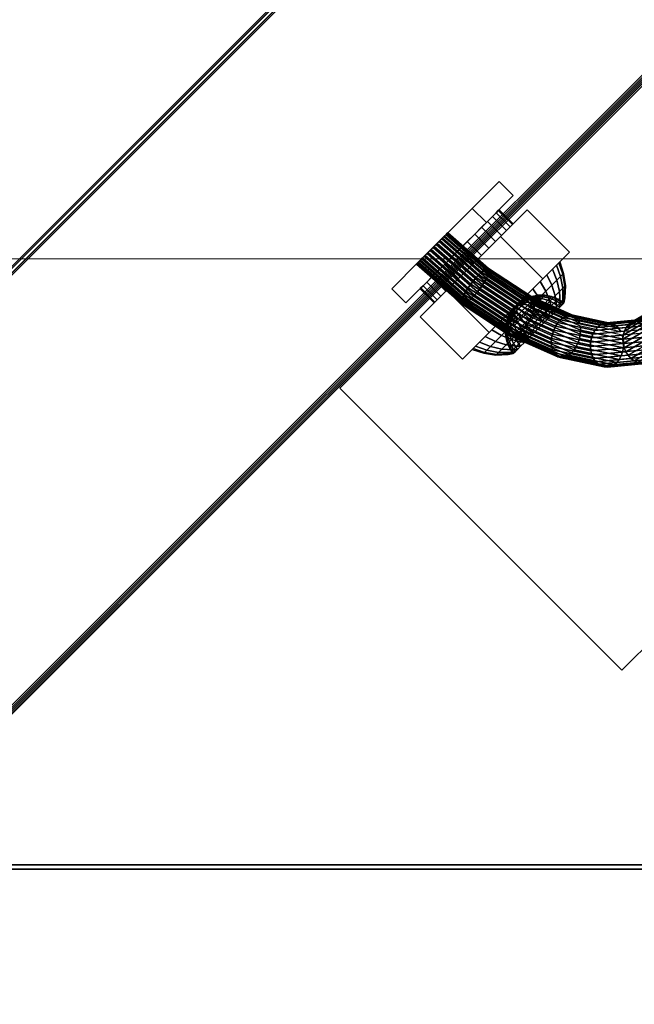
# Model space of a CAD drawing. Header units: millimetres. Extents: x -47038 to 86296, y -75637 to 48966.
# Tile 10 of 174: x -32576 to -32437, y -59388 to -59166. Entities that reach past the tile are written whole.
import ezdxf

# ---------------------------------------------------------------- set-up
doc = ezdxf.new("R2010")
doc.units = ezdxf.units.MM
doc.layers.add('410-K Osie główne_Nr_pióra__95', color=7, linetype='Continuous', lineweight=20, true_color=0x7c7c7c)
doc.layers.add('WM_urządzenia', color=6, linetype='Continuous')
doc.layers.add('XREF', color=8, linetype='Continuous', lineweight=9)

# ---------------------------------------------------------------- blocks, each defined once
blk = doc.blocks.new('QMODEL_9fe9ba68_e395_459a_b4eb_8e655886be56')
at = {"color": 253, "invisible_edges": 15}
for points in [[(308.947363, 61.453451, -446), (519.5, 519.5, -446), (519.5, -519.5, -446)], [(308.947363, 61.453451, -448), (519.5, 519.5, -448), (519.5, -519.5, -448)], [(315, 0, -446), (308.947363, 61.453451, -446), (519.5, -519.5, -446)], [(315, 0, -448), (308.947363, 61.453451, -448), (519.5, -519.5, -448)], [(308.947363, -61.453451, -446), (315, 0, -446), (519.5, -519.5, -446)], [(308.947363, -61.453451, -448), (315, 0, -448), (519.5, -519.5, -448)], [(291.022053, -120.545281, -446), (308.947363, -61.453451, -446), (519.5, -519.5, -446)], [(291.022053, -120.545281, -448), (308.947363, -61.453451, -448), (519.5, -519.5, -448)], [(261.912928, -175.004623, -446), (291.022053, -120.545281, -446), (519.5, -519.5, -446)], [(261.912928, -175.004623, -448), (291.022053, -120.545281, -448), (519.5, -519.5, -448)], [(222.738636, -222.738636, -446), (261.912928, -175.004623, -446), (519.5, -519.5, -446)], [(222.738636, -222.738636, -448), (261.912928, -175.004623, -448), (519.5, -519.5, -448)], [(175.004623, -261.912928, -446), (222.738636, -222.738636, -446), (519.5, -519.5, -446)], [(175.004623, -261.912928, -448), (222.738636, -222.738636, -448), (519.5, -519.5, -448)], [(120.545281, -291.022053, -446), (175.004623, -261.912928, -446), (519.5, -519.5, -446)], [(120.545281, -291.022053, -448), (175.004623, -261.912928, -448), (519.5, -519.5, -448)], [(61.453451, -308.947363, -446), (120.545281, -291.022053, -446), (519.5, -519.5, -446)], [(61.453451, -308.947363, -448), (120.545281, -291.022053, -448), (519.5, -519.5, -448)], [(61.453451, -308.947363, -446), (519.5, -519.5, -446), (-519.5, -519.5, -446)], [(61.453451, -308.947363, -448), (519.5, -519.5, -448), (-519.5, -519.5, -448)], [(-518.5, -518.5, -486), (-519.5, -519.5, -486), (519.5, -519.5, -486)], [(-518.5, -518.5, -448), (-519.5, -519.5, -448), (519.5, -519.5, -448)], [(519.5, -519.5, -486), (518.5, -518.5, -486), (-518.5, -518.5, -486)], [(519.5, -519.5, -448), (518.5, -518.5, -448), (-518.5, -518.5, -448)]]:
    blk.add_3dface(points, dxfattribs=at)
at = {"color": 6}
for points, invisible_edges in [([(160, -480, -446), (160, -480, -406), (480, -160, -406), (480, -160, -446)], 1), ([(160, -479, -446), (160, -479, -406), (479, -160, -406), (479, -160, -446)], 1), ([(189.5, -550, -306), (189.5, -550, 394), (550, -189.5, 394), (550, -189.5, -306)], 1), ([(189.5, -549, -306), (189.5, -549, 394), (549, -189.5, 394), (549, -189.5, -306)], 1), ([(411.012193, -328.987807, -24), (474.651804, -392.627417, -24), (392.627417, -474.651804, -24), (328.987807, -411.012193, -24)], 1), ([(328.987807, -411.012193, 92), (392.627417, -474.651804, 92), (474.651804, -392.627417, 92), (411.012193, -328.987807, 92)], 1), ([(358.861665, -370.427657, 351.616667), (364.907428, -364.381894, 336.807633), (352.815902, -376.47342, 336.807633)], 14), ([(364.907428, -364.381894, 336.807633), (358.861665, -370.427657, 321.998599), (352.815902, -376.47342, 336.807633)], 14), ([(364.907428, -364.381894, 336.807633), (358.861665, -370.427657, 351.616667), (362.043645, -373.609638, 351.616667), (368.089408, -367.563875, 336.807633)], 5), ([(358.861665, -370.427657, 321.998599), (364.907428, -364.381894, 336.807633), (368.089408, -367.563875, 336.807633), (362.043645, -373.609638, 321.998599)], 5), ([(368.089408, -367.563875, 336.807633), (362.043645, -373.609638, 351.616667), (355.997882, -379.6554, 336.807633)], 14), ([(362.043645, -373.609638, 321.998599), (368.089408, -367.563875, 336.807633), (355.997882, -379.6554, 336.807633)], 14), ([(358.861665, -370.427657, 351.616667), (346.770139, -382.519183, 351.616667), (349.952119, -385.701163, 351.616667), (362.043645, -373.609638, 351.616667)], 5), ([(346.770139, -382.519183, 321.998599), (358.861665, -370.427657, 321.998599), (362.043645, -373.609638, 321.998599), (349.952119, -385.701163, 321.998599)], 5), ([(358.861665, -370.427657, 321.998599), (346.770139, -382.519183, 321.998599), (352.815902, -376.47342, 336.807633)], 14), ([(346.770139, -382.519183, 351.616667), (358.861665, -370.427657, 351.616667), (352.815902, -376.47342, 336.807633)], 14), ([(365.225626, -376.791618, 351.616667), (371.271388, -370.745855, 336.807633), (359.179863, -382.837381, 336.807633)], 14), ([(371.271388, -370.745855, 336.807633), (365.225626, -376.791618, 321.998599), (359.179863, -382.837381, 336.807633)], 14), ([(371.271388, -370.745855, 336.807633), (365.225626, -376.791618, 351.616667), (374.771567, -386.337559, 351.616667), (380.81733, -380.291797, 336.807633)], 5), ([(365.225626, -376.791618, 321.998599), (371.271388, -370.745855, 336.807633), (380.81733, -380.291797, 336.807633), (374.771567, -386.337559, 321.998599)], 5), ([(362.043645, -373.609638, 351.616667), (349.952119, -385.701163, 351.616667), (355.997882, -379.6554, 336.807633)], 14), ([(349.952119, -385.701163, 321.998599), (362.043645, -373.609638, 321.998599), (355.997882, -379.6554, 336.807633)], 14), ([(346.770139, -382.519183, 321.998599), (340.724376, -388.564946, 336.807633), (352.815902, -376.47342, 336.807633)], 14), ([(340.724376, -388.564946, 336.807633), (346.770139, -382.519183, 351.616667), (352.815902, -376.47342, 336.807633)], 14), ([(365.225626, -376.791618, 351.616667), (353.1341, -388.883144, 351.616667), (362.680041, -398.429085, 351.616667), (374.771567, -386.337559, 351.616667)], 5), ([(353.1341, -388.883144, 321.998599), (365.225626, -376.791618, 321.998599), (374.771567, -386.337559, 321.998599), (362.680041, -398.429085, 321.998599)], 5), ([(365.225626, -376.791618, 321.998599), (353.1341, -388.883144, 321.998599), (359.179863, -382.837381, 336.807633)], 14), ([(353.1341, -388.883144, 351.616667), (365.225626, -376.791618, 351.616667), (359.179863, -382.837381, 336.807633)], 14), ([(349.952119, -385.701163, 351.616667), (343.906357, -391.746926, 336.807633), (355.997882, -379.6554, 336.807633)], 14), ([(343.906357, -391.746926, 336.807633), (349.952119, -385.701163, 321.998599), (355.997882, -379.6554, 336.807633)], 14), ([(380.81733, -380.291797, 336.807633), (374.771567, -386.337559, 351.616667), (368.725804, -392.383322, 336.807633)], 14), ([(374.771567, -386.337559, 321.998599), (380.81733, -380.291797, 336.807633), (368.725804, -392.383322, 336.807633)], 14), ([(346.770139, -382.519183, 351.616667), (340.724376, -388.564946, 336.807633), (343.906357, -391.746926, 336.807633), (349.952119, -385.701163, 351.616667)], 5), ([(340.724376, -388.564946, 336.807633), (346.770139, -382.519183, 321.998599), (349.952119, -385.701163, 321.998599), (343.906357, -391.746926, 336.807633)], 5), ([(353.1341, -388.883144, 321.998599), (347.088337, -394.928907, 336.807633), (359.179863, -382.837381, 336.807633)], 14), ([(347.088337, -394.928907, 336.807633), (353.1341, -388.883144, 351.616667), (359.179863, -382.837381, 336.807633)], 14), ([(374.771567, -386.337559, 351.616667), (362.680041, -398.429085, 351.616667), (368.725804, -392.383322, 336.807633)], 14), ([(362.680041, -398.429085, 321.998599), (374.771567, -386.337559, 321.998599), (368.725804, -392.383322, 336.807633)], 14), ([(353.1341, -388.883144, 351.616667), (347.088337, -394.928907, 336.807633), (356.634278, -404.474848, 336.807633), (362.680041, -398.429085, 351.616667)], 5), ([(347.088337, -394.928907, 336.807633), (353.1341, -388.883144, 321.998599), (362.680041, -398.429085, 321.998599), (356.634278, -404.474848, 336.807633)], 5), ([(362.680041, -398.429085, 351.616667), (356.634278, -404.474848, 336.807633), (368.725804, -392.383322, 336.807633)], 14), ([(356.634278, -404.474848, 336.807633), (362.680041, -398.429085, 321.998599), (368.725804, -392.383322, 336.807633)], 14), ([(328.987807, -411.012193, -24), (392.627417, -474.651804, -24), (392.627417, -474.651804, 92), (328.987807, -411.012193, 92)], 1), ([(519.5, -519.5, -486), (519.5, -519.5, -448), (-519.5, -519.5, -448), (-519.5, -519.5, -486)], 1), ([(519.5, -519.5, -446), (519.5, -519.5, -448), (-519.5, -519.5, -448), (-519.5, -519.5, -446)], 1), ([(518.5, -518.5, -486), (518.5, -518.5, -448), (-518.5, -518.5, -448), (-518.5, -518.5, -486)], 1)]:
    blk.add_3dface(points, dxfattribs=dict(at, invisible_edges=invisible_edges))
at = {"color": 254, "invisible_edges": 15}
for points in [[(160, -479, -446), (160, -480, -446), (480, -160, -446)], [(480, -160, -446), (478, -161, -446), (160, -479, -446)], [(160, -479, -406), (160, -480, -406), (480, -160, -406)], [(480, -160, -406), (478, -161, -406), (160, -479, -406)], [(189.5, -549, -306), (189.5, -550, -306), (550, -189.5, -306)], [(550, -189.5, -306), (548.048813, -190.451187, -306), (189.5, -549, -306)], [(189.5, -549, 394), (189.5, -550, 394), (550, -189.5, 394)], [(550, -189.5, 394), (548.048813, -190.451187, 394), (189.5, -549, 394)]]:
    blk.add_3dface(points, dxfattribs=at)
at = {"color": 9, "invisible_edges": 15}
for points in [[(328.987807, -411.012193, 92), (328.987807, -411.012193, -24), (411.012193, -328.987807, -24), (411.012193, -328.987807, 92)], [(392.627417, -474.651804, 92), (392.627417, -474.651804, -24), (474.651804, -392.627417, -24), (474.651804, -392.627417, 92)]]:
    blk.add_3dface(points, dxfattribs=at)
at = {"color": 6}
mesh = blk.add_polymesh((2, 2), dxfattribs=at)
for k, corner in enumerate([(549, -188.5, 394), (188.5, -549, 394), (479, -159.505051, 478), (159.505051, -479, 478)]):
    mesh.set_mesh_vertex(divmod(k, 2), corner)
mesh = blk.add_polymesh((2, 2), dxfattribs=at)
for k, corner in enumerate([(479, -159.505051, 478), (159.505051, -479, 478), (480, -159.919264, 478), (159.919264, -480, 478)]):
    mesh.set_mesh_vertex(divmod(k, 2), corner)
mesh = blk.add_polymesh((2, 2), dxfattribs=at)
for k, corner in enumerate([(480, -159.919264, 478), (159.919264, -480, 478), (550, -188.914214, 394), (188.914214, -550, 394)]):
    mesh.set_mesh_vertex(divmod(k, 2), corner)
mesh = blk.add_polymesh((2, 2), dxfattribs=at)
for k, corner in enumerate([(479, -160, -406), (160, -479, -406), (549, -188.994949, -306), (188.994949, -549, -306)]):
    mesh.set_mesh_vertex(divmod(k, 2), corner)
mesh = blk.add_polymesh((2, 2), dxfattribs=at)
for k, corner in enumerate([(480, -160.414214, -406), (160.414214, -480, -406), (479, -160, -406), (160, -479, -406)]):
    mesh.set_mesh_vertex(divmod(k, 2), corner)
mesh = blk.add_polymesh((2, 2), dxfattribs=at)
for k, corner in enumerate([(550, -189.409163, -306), (189.409163, -550, -306), (480, -160.414214, -406), (160.414214, -480, -406)]):
    mesh.set_mesh_vertex(divmod(k, 2), corner)
mesh = blk.add_polymesh((2, 2), dxfattribs=at)
for k, corner in enumerate([(550, -188.914214, 394), (188.914214, -550, 394), (549, -188.5, 394), (188.5, -549, 394)]):
    mesh.set_mesh_vertex(divmod(k, 2), corner)
mesh = blk.add_polymesh((2, 2), dxfattribs=at)
for k, corner in enumerate([(549, -188.994949, -306), (188.994949, -549, -306), (550, -189.409163, -306), (189.409163, -550, -306)]):
    mesh.set_mesh_vertex(divmod(k, 2), corner)
mesh = blk.add_polymesh((2, 32), dxfattribs=dict(at, n_close=True))
for k, corner in enumerate([(355.997882, -379.6554, 349.407633), (354.259716, -381.393566, 349.165527), (352.588347, -383.064936, 348.448515), (351.048004, -384.605279, 347.28415), (349.697882, -385.9554, 345.717178), (348.589866, -387.063417, 343.807818), (347.766536, -387.886747, 341.629444), (347.259532, -388.393751, 339.265771), (347.088337, -388.564946, 336.807633), (347.259532, -388.393751, 334.349495), (347.766536, -387.886747, 331.985822), (348.589866, -387.063417, 329.807448), (349.697882, -385.9554, 327.898088), (351.048004, -384.605279, 326.331116), (352.588347, -383.064936, 325.166751), (354.259716, -381.393566, 324.449739), (355.997882, -379.6554, 324.207633), (357.736048, -377.917234, 324.449739), (359.407418, -376.245865, 325.166751), (360.94776, -374.705522, 326.331116), (362.297882, -373.355401, 327.898088), (363.405898, -372.247384, 329.807448), (364.229229, -371.424054, 331.985822), (364.736233, -370.91705, 334.349495), (364.907428, -370.745855, 336.807633), (364.736233, -370.91705, 339.265771), (364.229229, -371.424054, 341.629444), (363.405898, -372.247384, 343.807818), (362.297882, -373.355401, 345.717178), (360.94776, -374.705522, 347.28415), (359.407418, -376.245865, 348.448515), (357.736048, -377.917234, 349.165527), (359.179863, -382.837381, 349.407633), (357.441697, -384.575547, 349.165527), (355.770327, -386.246916, 348.448515), (354.229985, -387.787259, 347.28415), (352.879863, -389.137381, 345.717178), (351.771847, -390.245397, 343.807818), (350.948516, -391.068727, 341.629444), (350.441512, -391.575732, 339.265771), (350.270318, -391.746926, 336.807633), (350.441512, -391.575732, 334.349495), (350.948516, -391.068727, 331.985822), (351.771847, -390.245397, 329.807448), (352.879863, -389.137381, 327.898088), (354.229985, -387.787259, 326.331116), (355.770327, -386.246916, 325.166751), (357.441697, -384.575547, 324.449739), (359.179863, -382.837381, 324.207633), (360.918029, -381.099215, 324.449739), (362.589398, -379.427846, 325.166751), (364.129741, -377.887503, 326.331116), (365.479863, -376.537381, 327.898088), (366.587879, -375.429365, 329.807448), (367.411209, -374.606034, 331.985822), (367.918214, -374.09903, 334.349495), (368.089408, -373.927836, 336.807633), (367.918214, -374.09903, 339.265771), (367.411209, -374.606034, 341.629444), (366.587879, -375.429365, 343.807818), (365.479863, -376.537381, 345.717178), (364.129741, -377.887503, 347.28415), (362.589398, -379.427846, 348.448515), (360.918029, -381.099215, 349.165527)]):
    mesh.set_mesh_vertex(divmod(k, 32), corner)
mesh = blk.add_polymesh((7, 32), dxfattribs=dict(at, n_close=True))
for k, corner in enumerate([(405.910782, -394.089218, 303.006372), (405.162201, -393.458302, 302.958335), (404.324721, -392.969298, 302.816071), (403.430528, -392.640997, 302.585046), (402.513983, -392.486017, 302.274139), (401.61031, -392.510312, 301.895297), (400.754237, -392.712949, 301.46308), (399.97866, -393.086141, 300.994097), (399.313386, -393.615546, 300.506371), (398.783981, -394.28082, 300.018645), (398.410789, -395.056396, 299.549662), (398.208152, -395.91247, 299.117445), (398.183857, -396.816143, 298.738603), (398.338838, -397.732687, 298.427696), (398.667139, -398.626881, 298.196671), (399.156143, -399.46436, 298.054406), (399.787059, -400.212941, 298.006369), (400.53564, -400.843857, 298.054406), (401.373119, -401.332861, 298.196671), (402.267313, -401.661162, 298.427696), (403.183857, -401.816143, 298.738603), (404.08753, -401.791848, 299.117445), (404.943604, -401.589211, 299.549662), (405.71918, -401.216019, 300.018645), (406.384454, -400.686614, 300.506371), (406.913859, -400.02134, 300.994097), (407.287051, -399.245763, 301.46308), (407.489688, -398.38969, 301.895297), (407.513983, -397.486017, 302.274139), (407.359003, -396.569472, 302.585046), (407.030702, -395.675279, 302.816071), (406.541698, -394.837799, 302.958335), (400.130758, -397.459834, 314.213564), (399.494939, -396.763161, 313.946885), (398.765889, -396.210926, 313.594382), (397.971625, -395.824352, 313.169599), (397.142669, -395.618294, 312.688862), (396.310878, -395.600671, 312.170645), (395.508217, -395.77216, 311.634862), (394.765532, -396.126172, 311.102103), (394.111365, -396.6491, 310.592843), (393.570853, -397.320851, 310.126651), (393.16477, -398.115608, 309.721444), (392.90872, -399.002829, 309.392792), (392.812543, -399.94842, 309.153326), (392.879935, -400.916042, 309.012249), (393.108307, -401.868509, 308.974981), (393.488882, -402.769219, 309.042956), (394.007035, -403.583557, 309.213561), (394.642853, -404.280231, 309.480239), (395.371903, -404.832465, 309.832743), (396.166168, -405.219039, 310.257525), (396.995124, -405.425097, 310.738262), (397.826915, -405.44272, 311.25648), (398.629575, -405.271231, 311.792263), (399.37226, -404.91722, 312.325021), (400.026428, -404.394291, 312.834281), (400.566939, -403.722541, 313.300473), (400.973023, -402.927784, 313.705681), (401.229073, -402.040562, 314.034332), (401.32525, -401.094971, 314.273798), (401.257858, -400.12735, 314.414876), (401.029486, -399.174883, 314.452143), (400.648911, -398.274173, 314.384168), (392.335225, -398.19134, 324.657003), (391.85149, -397.480396, 324.186584), (391.268678, -396.914439, 323.638168), (390.609188, -396.515218, 323.032833), (389.898363, -396.298075, 322.393839), (389.16352, -396.271355, 321.745744), (388.432898, -396.436084, 321.113454), (387.734574, -396.785933, 320.521266), (387.095385, -397.307456, 319.991939), (386.539895, -397.980612, 319.545814), (386.08945, -398.779532, 319.200035), (385.761361, -399.673513, 318.967891), (385.568237, -400.628201, 318.858303), (385.517499, -401.606908, 318.875482), (385.611096, -402.572022, 319.018768), (385.845432, -403.486454, 319.282655), (386.211502, -404.315064, 319.657001), (386.695237, -405.026008, 320.12742), (387.278048, -405.591965, 320.675836), (387.937538, -405.991186, 321.281171), (388.648363, -406.208329, 321.920165), (389.383207, -406.235049, 322.56826), (390.113829, -406.07032, 323.20055), (390.812153, -405.720471, 323.792738), (391.451342, -405.198948, 324.322065), (392.006832, -404.525792, 324.76819), (392.457277, -403.726872, 325.113969), (392.785365, -402.832891, 325.346112), (392.97849, -401.878203, 325.455701), (393.029228, -400.899496, 325.438522), (392.935631, -399.934383, 325.295236), (392.701295, -399.01995, 325.031349), (383.055436, -396.233886, 333.624988), (382.75274, -395.56113, 332.979612), (382.344012, -395.031893, 332.262963), (381.844957, -394.666514, 331.502583), (381.274754, -394.479034, 330.727692), (380.655317, -394.476657, 329.968068), (380.010449, -394.659475, 329.252905), (379.364933, -395.020463, 328.609684), (378.743575, -395.545747, 328.063125), (378.170254, -396.215142, 327.634232), (377.667002, -397.002922, 327.339487), (377.253159, -397.878815, 327.190216), (376.944628, -398.80916, 327.192156), (376.753267, -399.758204, 327.345233), (376.686429, -400.689476, 327.643563), (376.746683, -401.567188, 328.075683), (376.931713, -402.357609, 328.624986), (377.234408, -403.030365, 329.270362), (377.643137, -403.559602, 329.987011), (378.142192, -403.924981, 330.747391), (378.712394, -404.112462, 331.522282), (379.331832, -404.114838, 332.281905), (379.976699, -403.93202, 332.997069), (380.622216, -403.571033, 333.64029), (381.243574, -403.045748, 334.186849), (381.816895, -402.376354, 334.615742), (382.320147, -401.588573, 334.910487), (382.73399, -400.71268, 335.059758), (383.04252, -399.782335, 335.057818), (383.233882, -398.833291, 334.904741), (383.30072, -397.902019, 334.606411), (383.240466, -397.024308, 334.174291), (372.923793, -391.720868, 340.506365), (372.818756, -391.136157, 339.72674), (372.60009, -390.691581, 338.881001), (372.276198, -390.404226, 338.001651), (371.859527, -390.285134, 337.122482), (371.366089, -390.338883, 336.27728), (370.814848, -390.563405, 335.498525), (370.226987, -390.950075, 334.816146), (369.625096, -391.484031, 334.256365), (369.032308, -392.144754, 333.840694), (368.471401, -392.906853, 333.585107), (367.963931, -393.741041, 333.499427), (367.529401, -394.61526, 333.586946), (367.184508, -395.495916, 333.844301), (366.942507, -396.349163, 334.261601), (366.812698, -397.142214, 334.822811), (366.80007, -397.844591, 335.506363), (366.905107, -398.429303, 336.285988), (367.123773, -398.873878, 337.131726), (367.447665, -399.161233, 338.011077), (367.864336, -399.280325, 338.890246), (368.357773, -399.226577, 339.735448), (368.909015, -399.002054, 340.514202), (369.496876, -398.615384, 341.196582), (370.098766, -398.081428, 341.756363), (370.691555, -397.420705, 342.172034), (371.252462, -396.658606, 342.427621), (371.759932, -395.824418, 342.513301), (372.194462, -394.950199, 342.425782), (372.539355, -394.069544, 342.168427), (372.781355, -393.216296, 341.751127), (372.911164, -392.423245, 341.189917), (362.630751, -384.959841, 344.83218), (362.726521, -384.507031, 343.968162), (362.700945, -384.189287, 343.041274), (362.555006, -384.018822, 342.087136), (362.294313, -384.002184, 341.142415), (361.928883, -384.140015, 340.243416), (361.472759, -384.427016, 339.424687), (360.943471, -384.852159, 338.717691), (360.361358, -385.399107, 338.149598), (359.748792, -386.046839, 337.742239), (359.129312, -386.770464, 337.511268), (358.526724, -387.542173, 337.465563), (357.964187, -388.33231, 337.606879), (357.463317, -389.110511, 337.929786), (357.043363, -389.84687, 338.421874), (356.720464, -390.513088, 339.064233), (356.507028, -391.083564, 339.832177), (356.411257, -391.536375, 340.696195), (356.436833, -391.854118, 341.623083), (356.582772, -392.024584, 342.57722), (356.843466, -392.041221, 343.521942), (357.208896, -391.903391, 344.420941), (357.66502, -391.616389, 345.23967), (358.194308, -391.191246, 345.946666), (358.77642, -390.644299, 346.514759), (359.388987, -389.996567, 346.922118), (360.008467, -389.272942, 347.153088), (360.611054, -388.501233, 347.198793), (361.173592, -387.711095, 347.057477), (361.674462, -386.932894, 346.734571), (362.094416, -386.196536, 346.242483), (362.417315, -385.530317, 345.600124), (352.877763, -376.411558, 346.307634), (353.163805, -376.125517, 345.414832), (353.321189, -375.968133, 344.460266), (353.343866, -375.945456, 343.480619), (353.230966, -376.058356, 342.513539), (352.986826, -376.302496, 341.596191), (352.62083, -376.668492, 340.763827), (352.147042, -377.14228, 340.048435), (351.58367, -377.705652, 339.477507), (350.952363, -378.336959, 339.072983), (350.277383, -379.011939, 338.850409), (349.584668, -379.704654, 338.818338), (348.900839, -380.388482, 338.978003), (348.252176, -381.037146, 339.323269), (347.663606, -381.625716, 339.840865), (347.157747, -382.131574, 340.510903), (346.75404, -382.535282, 341.307632), (346.467999, -382.821323, 342.200434), (346.310615, -382.978707, 343.155), (346.287938, -383.001384, 344.134647), (346.400838, -382.888484, 345.101727), (346.644977, -382.644344, 346.019075), (347.010974, -382.278348, 346.851439), (347.484762, -381.80456, 347.566831), (348.048134, -381.241188, 348.137759), (348.679441, -380.609881, 348.542283), (349.354421, -379.934901, 348.764857), (350.047136, -379.242186, 348.796928), (350.730964, -378.558358, 348.637263), (351.379628, -377.909694, 348.291997), (351.968198, -377.321124, 347.774401), (352.474056, -376.815266, 347.104363)]):
    mesh.set_mesh_vertex(divmod(k, 32), corner)
mesh = blk.add_polymesh((5, 32), dxfattribs=dict(at, n_close=True))
for k, corner in enumerate([(368.089408, -403.202056, 336.807633), (368.199462, -403.092002, 335.227401), (368.525393, -402.766071, 333.707897), (369.054677, -402.236787, 332.307514), (369.766973, -401.524491, 331.080068), (370.634908, -400.656555, 330.072729), (371.625129, -399.666335, 329.324209), (372.69958, -398.591883, 328.863272), (373.816973, -397.474491, 328.707633), (374.934365, -396.357098, 328.863272), (376.008817, -395.282647, 329.324209), (376.999037, -394.292426, 330.072729), (377.866973, -393.424491, 331.080068), (378.579269, -392.712195, 332.307514), (379.108553, -392.182911, 333.707897), (379.434484, -391.85698, 335.227401), (379.544538, -391.746926, 336.807633), (379.434484, -391.85698, 338.387865), (379.108553, -392.182911, 339.907369), (378.579269, -392.712195, 341.307752), (377.866973, -393.424491, 342.535198), (376.999037, -394.292426, 343.542537), (376.008817, -395.282647, 344.291057), (374.934365, -396.357098, 344.751994), (373.816973, -397.474491, 344.907633), (372.69958, -398.591883, 344.751994), (371.625129, -399.666335, 344.291057), (370.634908, -400.656555, 343.542537), (369.766973, -401.524491, 342.535198), (369.054677, -402.236787, 341.307752), (368.525393, -402.766071, 339.907369), (368.199462, -403.092002, 338.387865), (366.978701, -403.398194, 336.807633), (367.101309, -403.275585, 335.047123), (367.464424, -402.91247, 333.354267), (368.054091, -402.322803, 331.794123), (368.847649, -401.529246, 330.426645), (369.814601, -400.562293, 329.304385), (370.91779, -399.459104, 328.470471), (372.114819, -398.262075, 327.956949), (373.359688, -397.017206, 327.783554), (374.604557, -395.772337, 327.956949), (375.801586, -394.575308, 328.470471), (376.904775, -393.472119, 329.304385), (377.871728, -392.505167, 330.426645), (378.665285, -391.711609, 331.794123), (379.254952, -391.121942, 333.354267), (379.618067, -390.758828, 335.047123), (379.740676, -390.636219, 336.807633), (379.618067, -390.758828, 338.568144), (379.254952, -391.121942, 340.260999), (378.665285, -391.711609, 341.821143), (377.871728, -392.505167, 343.188621), (376.904775, -393.472119, 344.310881), (375.801586, -394.575308, 345.144795), (374.604557, -395.772337, 345.658317), (373.359688, -397.017206, 345.831712), (372.114819, -398.262075, 345.658317), (370.91779, -399.459104, 345.144795), (369.814601, -400.562293, 344.310881), (368.847649, -401.529246, 343.188621), (368.054091, -402.322803, 341.821143), (367.464424, -402.91247, 340.260999), (367.101309, -403.275585, 338.568144), (364.217165, -403.520932, 336.807633), (364.367484, -403.370613, 334.649238), (364.812665, -402.925432, 332.573789), (365.535599, -402.202498, 330.661044), (366.508505, -401.229592, 328.984509), (367.693994, -400.044103, 327.608612), (369.046509, -398.691588, 326.586228), (370.514074, -397.224023, 325.956648), (372.040289, -395.697807, 325.744064), (373.566505, -394.171592, 325.956648), (375.034069, -392.704027, 326.586228), (376.386584, -391.351512, 327.608612), (377.572074, -390.166023, 328.984509), (378.54498, -389.193117, 330.661044), (379.267914, -388.470183, 332.573789), (379.713095, -388.025002, 334.649238), (379.863414, -387.874683, 336.807633), (379.713095, -388.025002, 338.966028), (379.267914, -388.470183, 341.041477), (378.54498, -389.193117, 342.954222), (377.572074, -390.166023, 344.630757), (376.386584, -391.351512, 346.006654), (375.034069, -392.704027, 347.029038), (373.566505, -394.171592, 347.658618), (372.040289, -395.697807, 347.871202), (370.514074, -397.224023, 347.658618), (369.046509, -398.691588, 347.029038), (367.693994, -400.044103, 346.006654), (366.508505, -401.229592, 344.630757), (365.535599, -402.202498, 342.954222), (364.812665, -402.925432, 341.041477), (364.367484, -403.370613, 338.966028), (361.480269, -403.132929, 336.807633), (361.653155, -402.960043, 334.325209), (362.165169, -402.44803, 331.938183), (362.996634, -401.616565, 329.738287), (364.115597, -400.497601, 327.810062), (365.479058, -399.134141, 326.227609), (367.034619, -397.578579, 325.05174), (368.722501, -395.890697, 324.327644), (370.47784, -394.135358, 324.083147), (372.233179, -392.380019, 324.327644), (373.921061, -390.692137, 325.05174), (375.476623, -389.136576, 326.227609), (376.840083, -387.773115, 327.810062), (377.959047, -386.654152, 329.738287), (378.790511, -385.822687, 331.938183), (379.302525, -385.310673, 334.325209), (379.475411, -385.137788, 336.807633), (379.302525, -385.310673, 339.290057), (378.790511, -385.822687, 341.677083), (377.959047, -386.654152, 343.876979), (376.840083, -387.773115, 345.805204), (375.476623, -389.136576, 347.387657), (373.921061, -390.692137, 348.563526), (372.233179, -392.380019, 349.287622), (370.47784, -394.135358, 349.532119), (368.722501, -395.890697, 349.287622), (367.034619, -397.578579, 348.563526), (365.479058, -399.134141, 347.387657), (364.115597, -400.497601, 345.805204), (362.996634, -401.616565, 343.876979), (362.165169, -402.44803, 341.677083), (361.653155, -402.960043, 339.290057), (358.861665, -402.247461, 336.807633), (359.051201, -402.057925, 334.086123), (359.612528, -401.496599, 331.469199), (360.524072, -400.585054, 329.057428), (361.750804, -399.358322, 326.943494), (363.245582, -397.863544, 325.208632), (364.950961, -396.158165, 323.919514), (366.801406, -394.30772, 323.125679), (368.725804, -392.383322, 322.857633), (370.650202, -390.458924, 323.125679), (372.500647, -388.608479, 323.919514), (374.206026, -386.9031, 325.208632), (375.700804, -385.408322, 326.943494), (376.927536, -384.18159, 329.057428), (377.83908, -383.270046, 331.469199), (378.400407, -382.708719, 334.086123), (378.589943, -382.519183, 336.807633), (378.400407, -382.708719, 339.529143), (377.83908, -383.270046, 342.146067), (376.927536, -384.18159, 344.557838), (375.700804, -385.408322, 346.671772), (374.206026, -386.9031, 348.406634), (372.500647, -388.608479, 349.695752), (370.650202, -390.458924, 350.489587), (368.725804, -392.383322, 350.757633), (366.801406, -394.30772, 350.489587), (364.950961, -396.158165, 349.695752), (363.245582, -397.863544, 348.406634), (361.750804, -399.358322, 346.671772), (360.524072, -400.585054, 344.557838), (359.612528, -401.496599, 342.146067), (359.051201, -402.057925, 339.529143)]):
    mesh.set_mesh_vertex(divmod(k, 32), corner)
mesh = blk.add_polymesh((9, 32), dxfattribs=dict(at, n_close=True))
for k, corner in enumerate([(368.752851, -392.41037, 336.807633), (368.752851, -392.41037, 336.807633), (368.752851, -392.41037, 336.807633), (368.752851, -392.41037, 336.807633), (368.752851, -392.41037, 336.807633), (368.752851, -392.41037, 336.807633), (368.752851, -392.41037, 336.807633), (368.752851, -392.41037, 336.807633), (368.752851, -392.41037, 336.807633), (368.752851, -392.41037, 336.807633), (368.752851, -392.41037, 336.807633), (368.752851, -392.41037, 336.807633), (368.752851, -392.41037, 336.807633), (368.752851, -392.41037, 336.807633), (368.752851, -392.41037, 336.807633), (368.752851, -392.41037, 336.807633), (368.752851, -392.41037, 336.807633), (368.752851, -392.41037, 336.807633), (368.752851, -392.41037, 336.807633), (368.752851, -392.41037, 336.807633), (368.752851, -392.41037, 336.807633), (368.752851, -392.41037, 336.807633), (368.752851, -392.41037, 336.807633), (368.752851, -392.41037, 336.807633), (368.752851, -392.41037, 336.807633), (368.752851, -392.41037, 336.807633), (368.752851, -392.41037, 336.807633), (368.752851, -392.41037, 336.807633), (368.752851, -392.41037, 336.807633), (368.752851, -392.41037, 336.807633), (368.752851, -392.41037, 336.807633), (368.752851, -392.41037, 336.807633), (369.31075, -391.852471, 336.807633), (369.30003, -391.863191, 336.653709), (369.268283, -391.894938, 336.5057), (369.216727, -391.946494, 336.369295), (369.147345, -392.015876, 336.249734), (369.062803, -392.100418, 336.151614), (368.96635, -392.196871, 336.078703), (368.861692, -392.301529, 336.033805), (368.752851, -392.41037, 336.018645), (368.644011, -392.51921, 336.033805), (368.539353, -392.623868, 336.078703), (368.4429, -392.720321, 336.151614), (368.358357, -392.804863, 336.249734), (368.288976, -392.874245, 336.369295), (368.23742, -392.925801, 336.5057), (368.205673, -392.957548, 336.653709), (368.194953, -392.968268, 336.807633), (368.205673, -392.957548, 336.961557), (368.23742, -392.925801, 337.109566), (368.288976, -392.874245, 337.245971), (368.358357, -392.804863, 337.365532), (368.4429, -392.720321, 337.463652), (368.539353, -392.623868, 337.536563), (368.644011, -392.51921, 337.581461), (368.752851, -392.41037, 337.596621), (368.861692, -392.301529, 337.581461), (368.96635, -392.196871, 337.536563), (369.062803, -392.100418, 337.463652), (369.147345, -392.015876, 337.365532), (369.216727, -391.946494, 337.245971), (369.268283, -391.894938, 337.109566), (369.30003, -391.863191, 336.961557), (370.620524, -390.972415, 336.807633), (370.588766, -391.004173, 336.351623), (370.494711, -391.098228, 335.913137), (370.341975, -391.250964, 335.509026), (370.136426, -391.456513, 335.154819), (369.885965, -391.706974, 334.86413), (369.600215, -391.992724, 334.648128), (369.290158, -392.302781, 334.515114), (368.96771, -392.625229, 334.470201), (368.645262, -392.947676, 334.515114), (368.335206, -393.257733, 334.648128), (368.049456, -393.543483, 334.86413), (367.798995, -393.793944, 335.154819), (367.593446, -393.999493, 335.509026), (367.44071, -394.152229, 335.913137), (367.346655, -394.246284, 336.351623), (367.314897, -394.278042, 336.807633), (367.346655, -394.246284, 337.263643), (367.44071, -394.152229, 337.702129), (367.593446, -393.999493, 338.10624), (367.798995, -393.793944, 338.460447), (368.049456, -393.543483, 338.751136), (368.335206, -393.257733, 338.967138), (368.645262, -392.947676, 339.100152), (368.96771, -392.625229, 339.145065), (369.290158, -392.302781, 339.100152), (369.600215, -391.992724, 338.967138), (369.885965, -391.706974, 338.751136), (370.136426, -391.456513, 338.460447), (370.341975, -391.250964, 338.10624), (370.494711, -391.098228, 337.702129), (370.588766, -391.004173, 337.263643), (372.07525, -390.36104, 336.807633), (372.023642, -390.412648, 336.066605), (371.870801, -390.565489, 335.354054), (371.622601, -390.81369, 334.697363), (371.288579, -391.147712, 334.121769), (370.881572, -391.554718, 333.649391), (370.417222, -392.019069, 333.298382), (369.913372, -392.522918, 333.082232), (369.389386, -393.046904, 333.009248), (368.8654, -393.57089, 333.082232), (368.361551, -394.07474, 333.298382), (367.8972, -394.539091, 333.649391), (367.490193, -394.946097, 334.121769), (367.156172, -395.280119, 334.697363), (366.907971, -395.528319, 335.354054), (366.75513, -395.68116, 336.066605), (366.703522, -395.732768, 336.807633), (366.75513, -395.68116, 337.548661), (366.907971, -395.528319, 338.261212), (367.156172, -395.280119, 338.917903), (367.490193, -394.946097, 339.493497), (367.8972, -394.539091, 339.965875), (368.361551, -394.07474, 340.316884), (368.8654, -393.57089, 340.533034), (369.389386, -393.046904, 340.606019), (369.913372, -392.522918, 340.533034), (370.417222, -392.019069, 340.316884), (370.881572, -391.554718, 339.965875), (371.288579, -391.147712, 339.493497), (371.622601, -390.81369, 338.917903), (371.870801, -390.565489, 338.261212), (372.023642, -390.412648, 337.548661), (373.620478, -390.041231, 336.807633), (373.550952, -390.110757, 335.809323), (373.345045, -390.316664, 334.849378), (373.010671, -390.651038, 333.964688), (372.560679, -391.101031, 333.18925), (372.012361, -391.649348, 332.552865), (371.386791, -392.274919, 332.079988), (370.708007, -392.953702, 331.788792), (370.002096, -393.659614, 331.690467), (369.296184, -394.365525, 331.788792), (368.6174, -395.044309, 332.079988), (367.99183, -395.669879, 332.552865), (367.443513, -396.218197, 333.18925), (366.99352, -396.668189, 333.964688), (366.659146, -397.002563, 334.849378), (366.453239, -397.20847, 335.809323), (366.383713, -397.277996, 336.807633), (366.453239, -397.20847, 337.805943), (366.659146, -397.002563, 338.765888), (366.99352, -396.668189, 339.650578), (367.443513, -396.218197, 340.426016), (367.99183, -395.669879, 341.062401), (368.6174, -395.044309, 341.535278), (369.296184, -394.365525, 341.826474), (370.002096, -393.659614, 341.924799), (370.708007, -392.953702, 341.826474), (371.386791, -392.274919, 341.535278), (372.012361, -391.649348, 341.062401), (372.560679, -391.101031, 340.426016), (373.010671, -390.651038, 339.650578), (373.345045, -390.316664, 338.765888), (373.550952, -390.110757, 337.805943), (375.19837, -390.024958, 336.807633), (375.113528, -390.1098, 335.589409), (374.862263, -390.361065, 334.418), (374.45423, -390.769098, 333.338424), (373.90511, -391.318217, 332.392168), (373.236006, -391.987322, 331.615595), (372.47263, -392.750697, 331.03855), (371.644319, -393.579008, 330.683207), (370.782905, -394.440423, 330.563222), (369.92149, -395.301837, 330.683207), (369.093179, -396.130148, 331.03855), (368.329804, -396.893524, 331.615595), (367.660699, -397.562628, 332.392168), (367.11158, -398.111748, 333.338424), (366.703547, -398.519781, 334.418), (366.452281, -398.771046, 335.589409), (366.36744, -398.855888, 336.807633), (366.452281, -398.771046, 338.025857), (366.703547, -398.519781, 339.197266), (367.11158, -398.111748, 340.276842), (367.660699, -397.562628, 341.223098), (368.329804, -396.893524, 341.999671), (369.093179, -396.130148, 342.576716), (369.92149, -395.301837, 342.932059), (370.782905, -394.440423, 343.052044), (371.644319, -393.579008, 342.932059), (372.47263, -392.750697, 342.576716), (373.236006, -391.987322, 341.999671), (373.90511, -391.318217, 341.223098), (374.45423, -390.769098, 340.276842), (374.862263, -390.361065, 339.197266), (375.113528, -390.1098, 338.025857), (376.749865, -390.312829, 336.807633), (376.652883, -390.409811, 335.415092), (376.365664, -390.69703, 334.076066), (375.899246, -391.163449, 332.842013), (375.271552, -391.791142, 331.760356), (374.506705, -392.555989, 330.872663), (373.634097, -393.428597, 330.213048), (372.687263, -394.375431, 329.806859), (371.702588, -395.360106, 329.669705), (370.717913, -396.344781, 329.806859), (369.771079, -397.291616, 330.213048), (368.898471, -398.164223, 330.872663), (368.133624, -398.92907, 331.760356), (367.505931, -399.556764, 332.842013), (367.039512, -400.023182, 334.076066), (366.752293, -400.310401, 335.415092), (366.655311, -400.407383, 336.807633), (366.752293, -400.310401, 338.200174), (367.039512, -400.023182, 339.5392), (367.505931, -399.556764, 340.773253), (368.133624, -398.92907, 341.85491), (368.898471, -398.164223, 342.742603), (369.771079, -397.291616, 343.402218), (370.717913, -396.344781, 343.808407), (371.702588, -395.360106, 343.945561), (372.687263, -394.375431, 343.808407), (373.634097, -393.428597, 343.402218), (374.506705, -392.555989, 342.742603), (375.271552, -391.791142, 341.85491), (375.899246, -391.163449, 340.773253), (376.365664, -390.69703, 339.5392), (376.652883, -390.409811, 338.200174), (378.216891, -390.894071, 336.807633), (378.111399, -390.999563, 335.292899), (377.798977, -391.311985, 333.836375), (377.291631, -391.819331, 332.494035), (376.608858, -392.502104, 331.317464), (375.776897, -393.334065, 330.351877), (374.827719, -394.283243, 329.634381), (373.797801, -395.313161, 329.192549), (372.726722, -396.38424, 329.043361), (371.655643, -397.455319, 329.192549), (370.625725, -398.485237, 329.634381), (369.676547, -399.434415, 330.351877), (368.844586, -400.266376, 331.317464), (368.161813, -400.949149, 332.494035), (367.654467, -401.456495, 333.836375), (367.342045, -401.768917, 335.292899), (367.236552, -401.874409, 336.807633), (367.342045, -401.768917, 338.322367), (367.654467, -401.456495, 339.778891), (368.161813, -400.949149, 341.121231), (368.844586, -400.266376, 342.297802), (369.676547, -399.434415, 343.263389), (370.625725, -398.485237, 343.980885), (371.655643, -397.455319, 344.422717), (372.726722, -396.38424, 344.571905), (373.797801, -395.313161, 344.422717), (374.827719, -394.283243, 343.980885), (375.776897, -393.334065, 343.263389), (376.608858, -392.502104, 342.297802), (377.291631, -391.819331, 341.121231), (377.798977, -391.311985, 339.778891), (378.111399, -390.999563, 338.322367), (379.544538, -391.746926, 336.807633), (379.434484, -391.85698, 335.227401), (379.108553, -392.182911, 333.707897), (378.579269, -392.712195, 332.307514), (377.866973, -393.424491, 331.080068), (376.999037, -394.292426, 330.072729), (376.008817, -395.282647, 329.324209), (374.934365, -396.357098, 328.863272), (373.816973, -397.474491, 328.707633), (372.69958, -398.591883, 328.863272), (371.625129, -399.666335, 329.324209), (370.634908, -400.656555, 330.072729), (369.766973, -401.524491, 331.080068), (369.054677, -402.236787, 332.307514), (368.525393, -402.766071, 333.707897), (368.199462, -403.092002, 335.227401), (368.089408, -403.202056, 336.807633), (368.199462, -403.092002, 338.387865), (368.525393, -402.766071, 339.907369), (369.054677, -402.236787, 341.307752), (369.766973, -401.524491, 342.535198), (370.634908, -400.656555, 343.542537), (371.625129, -399.666335, 344.291057), (372.69958, -398.591883, 344.751994), (373.816973, -397.474491, 344.907633), (374.934365, -396.357098, 344.751994), (376.008817, -395.282647, 344.291057), (376.999037, -394.292426, 343.542537), (377.866973, -393.424491, 342.535198), (378.579269, -392.712195, 341.307752), (379.108553, -392.182911, 339.907369), (379.434484, -391.85698, 338.387865)]):
    mesh.set_mesh_vertex(divmod(k, 32), corner)
blk = doc.blocks.new('A$C67F68D5B')
at = {"layer": '410-K Osie główne_Nr_pióra__95', "color": 8, "linetype": 'Continuous', "lineweight": 5}
blk.add_line((297.548, -2017.746), (908.74, -2017.746), dxfattribs=at)

msp = doc.modelspace()

# ---------------------------------------------------------------- block references
at = {"layer": 'XREF', "xscale": 10, "yscale": 10, "zscale": 10}
msp.add_blockref('A$C67F68D5B', (-41374.75, -39042.17), dxfattribs=at)

# ---------------------------------------------------------------- next in the draw order: block references
at = {"layer": 'WM_urządzenia'}
msp.add_blockref('QMODEL_9fe9ba68_e395_459a_b4eb_8e655886be56', (-32832.7, -58837.78, 486), dxfattribs=at)

doc.saveas('drawing.dxf')
